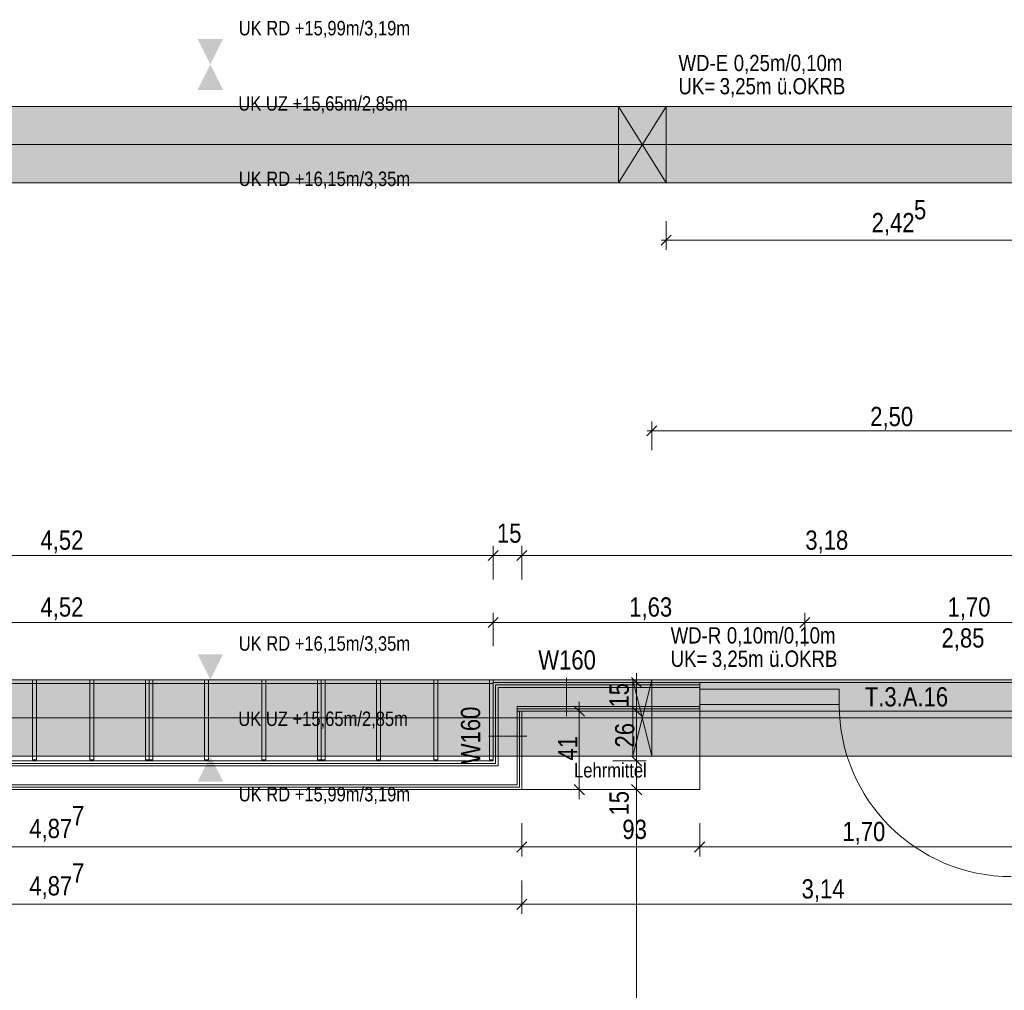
# Model space of a CAD drawing. Extents: x -620 to 300, y 62 to 1112.
# Tile 53 of 53: x -411 to -308, y 521 to 623. Entities that reach past the tile are written whole.
import ezdxf
from ezdxf.lldxf.tags import DXFTag

# ---------------------------------------------------------------- set-up
doc = ezdxf.new("R2010")
doc.units = 0
doc.layers.get('0').update_dxf_attribs({"lineweight": 13})
for name, color, linetype, lineweight, true_color in [('00 -Bauelemente -Dämmung innen', 7, 'Continuous', 9, 0xff7fe6), ('00 -Bauelemente -Gipskarton', 7, 'Continuous', 9, 0xff7fe6), ('00_Beschriftung UZ', 3, 'Continuous', 13, 0x00ff00), ('30 -34 Innenwände- 11 Durchbruch', 4, 'Continuous', 9, 0x00ffff), ('30 -34 Innenwände- 2 nichttragend', 7, 'Continuous', 18, 0xff7fe6), ('30 -34 Innenwände- 4 Türen_Fenster', 7, 'Continuous', 15, 0x9955ff), ('30 -35 Decken- 1 Konstruktion-Träger- Stahlbeton', 7, 'grob-A06GA1UR8I', 13, 0x33aa00), ('60- 61 allgemeine Ausstattung- 1 Möbel', 7, 'Continuous', 9, 0x00cccc), ('70 -72 Beschriftung- 1 Beschriftung allgemein', 7, 'Continuous', 9, 0xff6633), ('70 -76 Bemaßung- 2 Allgemein', 7, 'Continuous', 5, 0x6666cc), ('iwb_Schraffur_Unterzug', 7, 'Continuous', 5, 0xffffcc)]:
    doc.layers.add(name, color=color, linetype=linetype, lineweight=lineweight, true_color=true_color)
for name, color, linetype, lineweight in [('70 -71 Achsen- 1 Gebäudeachsen', 7, 'STRICHPUNKT2-A06GA1UQ8I', 18), ('70 -75 Raumstempel- 3 Wandstempel', 7, 'Continuous', 50), ('Keine', 7, 'Continuous', 9)]:
    doc.layers.add(name, color=color, linetype=linetype, lineweight=lineweight)
doc.styles.get("Standard").update_dxf_attribs({"font": 'ARIALN.TTF'})
tags = doc.linetypes.add('fein_strichliert-A06GA1US8I', pattern=[4, 1, -2, 1]).pattern_tags.tags
tags[8:9] = [DXFTag(74, 4), DXFTag(75, 0), DXFTag(340, '0'), DXFTag(46, 0.0), DXFTag(50, 0.0), DXFTag(44, 0.0), DXFTag(45, 0.0)]
tags[6:7] = [DXFTag(74, 4), DXFTag(75, 0), DXFTag(340, '0'), DXFTag(46, 0.0), DXFTag(50, 0.0), DXFTag(44, 0.0), DXFTag(45, 0.0)]
tags[4:5] = [DXFTag(74, 4), DXFTag(75, 0), DXFTag(340, '0'), DXFTag(46, 0.0), DXFTag(50, 0.0), DXFTag(44, 0.0), DXFTag(45, 0.0)]
tags = doc.linetypes.add('grob-A06GA1UR8I', pattern=[14, 3, -8, 3]).pattern_tags.tags
tags[8:9] = [DXFTag(74, 4), DXFTag(75, 0), DXFTag(340, '0'), DXFTag(46, 0.0), DXFTag(50, 0.0), DXFTag(44, 0.0), DXFTag(45, 0.0)]
tags[6:7] = [DXFTag(74, 4), DXFTag(75, 0), DXFTag(340, '0'), DXFTag(46, 0.0), DXFTag(50, 0.0), DXFTag(44, 0.0), DXFTag(45, 0.0)]
tags[4:5] = [DXFTag(74, 4), DXFTag(75, 0), DXFTag(340, '0'), DXFTag(46, 0.0), DXFTag(50, 0.0), DXFTag(44, 0.0), DXFTag(45, 0.0)]
tags = doc.linetypes.add('STRICHPUNKT2-A06GA1UQ8I', pattern=[12.7, 6.35, -3.175, 0, -3.175]).pattern_tags.tags
tags[10:11] = [DXFTag(74, 4), DXFTag(75, 0), DXFTag(340, '0'), DXFTag(46, 0.0), DXFTag(50, 0.0), DXFTag(44, 0.0), DXFTag(45, 0.0)]
tags[8:9] = [DXFTag(74, 4), DXFTag(75, 0), DXFTag(340, '0'), DXFTag(46, 0.0), DXFTag(50, 0.0), DXFTag(44, 0.0), DXFTag(45, 0.0)]
tags[6:7] = [DXFTag(74, 4), DXFTag(75, 0), DXFTag(340, '0'), DXFTag(46, 0.0), DXFTag(50, 0.0), DXFTag(44, 0.0), DXFTag(45, 0.0)]
tags[4:5] = [DXFTag(74, 4), DXFTag(75, 0), DXFTag(340, '0'), DXFTag(46, 0.0), DXFTag(50, 0.0), DXFTag(44, 0.0), DXFTag(45, 0.0)]

# ---------------------------------------------------------------- blocks, each defined once
blk = doc.blocks.new('Referenz-A06GA1UT8I')
at = {"layer": '00 -Bauelemente -Dämmung innen', "color": 0, "linetype": 'Continuous', "lineweight": -2, "ltscale": 0.13}
for p, q in [((-360.68, 552.65), (-360.68, 544.45)), ((-339.58, 552.65), (-360.68, 552.65)), ((-358.68, 550.65), (-358.68, 550.15)), ((-339.58, 550.65), (-358.68, 550.65)), ((-358.68, 550.15), (-358.68, 542.45)), ((-360.68, 544.45), (-457.22, 544.45)), ((-358.68, 542.45), (-457.22, 542.45))]:
    blk.add_line(p, q, dxfattribs=at)
at = {"layer": '00 -Bauelemente -Gipskarton', "color": 0, "linetype": 'Continuous', "lineweight": -2, "ltscale": 0.13}
for p, q in [((-361.18, 553.15), (-361.18, 544.95)), ((-339.58, 553.15), (-361.18, 553.15)), ((-339.58, 552.9), (-360.93, 552.9)), ((-360.93, 552.9), (-360.93, 544.7)), ((-360.68, 552.65), (-360.68, 544.45)), ((-339.58, 552.65), (-360.68, 552.65)), ((-339.58, 550.65), (-358.68, 550.65)), ((-358.68, 550.4), (-358.68, 550.65)), ((-339.58, 550.4), (-358.68, 550.4)), ((-358.68, 550.15), (-358.68, 550.4)), ((-358.68, 550.15), (-358.68, 542.45)), ((-358.18, 550.15), (-358.68, 550.15)), ((-358.43, 550.15), (-358.43, 542.2)), ((-358.18, 550.15), (-358.18, 541.95)), ((-339.58, 550.15), (-358.18, 550.15)), ((-361.18, 544.95), (-457.22, 544.95)), ((-360.93, 544.7), (-457.22, 544.7)), ((-360.68, 544.45), (-457.22, 544.45)), ((-358.68, 542.45), (-457.22, 542.45)), ((-358.43, 542.2), (-457.22, 542.2)), ((-358.18, 541.95), (-457.22, 541.95))]:
    blk.add_line(p, q, dxfattribs=at)
at = {"layer": '00_Beschriftung UZ', "color": 0, "lineweight": -2}
for points in [[(-392.11, 620.52), (-390.78, 617.85), (-389.44, 620.52)], [(-392.11, 615.18), (-390.78, 617.85), (-389.44, 615.18)], [(-392.11, 612.52), (-390.78, 609.85), (-389.44, 612.52)], [(-392.11, 607.18), (-390.78, 609.85), (-389.44, 607.18)], [(-392.11, 556.12), (-390.78, 553.45), (-389.44, 556.12)], [(-392.11, 550.78), (-390.78, 553.45), (-389.44, 550.78)], [(-392.11, 548.12), (-390.78, 545.45), (-389.44, 548.12)], [(-392.11, 542.78), (-390.78, 545.45), (-389.44, 542.78)]]:
    blk.add_solid(points, dxfattribs=at)
at = {"layer": '30 -34 Innenwände- 11 Durchbruch', "color": 0, "linetype": 'Continuous', "lineweight": -2, "ltscale": 0.13}
for p, q in [((-348.08, 613.45), (-343.08, 613.45)), ((-343.08, 613.45), (-348.08, 605.45)), ((-343.08, 605.45), (-348.08, 613.45)), ((-348.08, 605.45), (-348.08, 613.45)), ((-348.08, 613.45), (-343.08, 605.45)), ((-343.08, 613.45), (-348.08, 605.45)), ((-343.08, 605.45), (-343.08, 613.45)), ((-348.08, 605.45), (-343.08, 605.45)), ((-346.58, 553.45), (-344.58, 553.45)), ((-344.58, 553.45), (-346.58, 545.45)), ((-344.58, 545.45), (-346.58, 553.45)), ((-346.58, 545.45), (-346.58, 553.45)), ((-346.58, 553.45), (-344.58, 545.45)), ((-344.58, 553.45), (-346.58, 545.45)), ((-344.58, 545.45), (-344.58, 553.45)), ((-346.58, 545.45), (-344.58, 545.45))]:
    blk.add_line(p, q, dxfattribs=at)
at = {"layer": '30 -34 Innenwände- 11 Durchbruch', "color": 0, "lineweight": -2}
for points in [[(-348.08, 605.45), (-348.08, 613.45), (-345.58, 609.45)], [(-343.08, 605.45), (-345.58, 609.45), (-343.08, 613.45)], [(-346.58, 545.45), (-346.58, 553.45), (-345.58, 549.45)], [(-344.58, 545.45), (-345.58, 549.45), (-344.58, 553.45)]]:
    blk.add_solid(points, dxfattribs=at)
at = {"layer": '30 -34 Innenwände- 2 nichttragend', "color": 0, "linetype": 'Continuous', "lineweight": -2, "ltscale": 0.13}
for p, q in [((-361.18, 553.15), (-361.18, 544.95)), ((-339.58, 553.15), (-361.18, 553.15)), ((-339.58, 553.15), (-339.58, 550.4)), ((-339.58, 553.15), (-339.58, 552.9)), ((-339.58, 552.9), (-339.58, 552.65)), ((-339.58, 552.65), (-339.58, 550.65)), ((-339.58, 550.15), (-358.18, 550.15)), ((-358.18, 550.15), (-358.18, 541.95)), ((-339.58, 550.65), (-339.58, 550.4)), ((-339.58, 550.4), (-339.58, 550.15)), ((-339.58, 550.4), (-339.58, 550.15)), ((-361.18, 544.95), (-457.22, 544.95)), ((-358.18, 541.95), (-457.22, 541.95))]:
    blk.add_line(p, q, dxfattribs=at)
at = {"layer": '30 -34 Innenwände- 4 Türen_Fenster', "color": 0, "linetype": 'grob-A06GA1UR8I', "lineweight": -2, "ltscale": 0.13}
for p, q in [((-305.58, 553.15), (-339.58, 553.15)), ((-305.58, 550.15), (-339.58, 550.15))]:
    blk.add_line(p, q, dxfattribs=at)
at = {"layer": '30 -34 Innenwände- 4 Türen_Fenster', "color": 0, "linetype": 'Continuous', "lineweight": -2, "ltscale": 0.13}
for p, q in [((-339.58, 550.85), (-339.58, 552.45)), ((-339.58, 552.45), (-324.98, 552.45)), ((-324.98, 552.45), (-324.98, 550.85)), ((-324.98, 550.85), (-339.58, 550.85))]:
    blk.add_line(p, q, dxfattribs=at)
at = {"layer": '30 -34 Innenwände- 4 Türen_Fenster', "color": 0, "linetype": 'grob-A06GA1UR8I', "lineweight": -2, "ltscale": 0.13}
blk.add_ellipse((-306.98, 550.85), major_axis=(-18, 0), ratio=1, start_param=0, end_param=1.570796, dxfattribs=at)
at = {"layer": '30 -35 Decken- 1 Konstruktion-Träger- Stahlbeton', "color": 0, "lineweight": -2}
for p, q in [((35.42, 613.45), (-451.58, 613.45)), ((35.42, 605.45), (-451.58, 605.45)), ((-451.58, 553.45), (35.42, 553.45)), ((-451.58, 545.45), (35.42, 545.45))]:
    blk.add_line(p, q, dxfattribs=at)
at = {"layer": '60- 61 allgemeine Ausstattung- 1 Möbel', "color": 0, "linetype": 'fein_strichliert-A06GA1US8I', "lineweight": -2, "ltscale": 0.13}
for p, q in [((-451.18, 553.45), (-361.18, 553.45)), ((-409.38, 553.45), (-408.98, 553.45)), ((-409.38, 545.05), (-409.38, 553.45)), ((-408.98, 553.45), (-408.98, 545.05)), ((-403.38, 553.45), (-402.98, 553.45)), ((-403.38, 545.05), (-403.38, 553.45)), ((-402.98, 553.45), (-402.98, 545.05)), ((-397.58, 553.45), (-397.18, 553.45)), ((-397.58, 545.05), (-397.58, 553.45)), ((-397.18, 553.45), (-397.18, 545.05)), ((-397.18, 553.45), (-396.78, 553.45)), ((-397.18, 545.05), (-397.18, 553.45)), ((-396.78, 553.45), (-396.78, 545.05)), ((-391.38, 553.45), (-390.98, 553.45)), ((-391.38, 545.05), (-391.38, 553.45)), ((-390.98, 553.45), (-390.98, 545.05)), ((-385.38, 553.45), (-384.98, 553.45)), ((-385.38, 545.05), (-385.38, 553.45)), ((-384.98, 553.45), (-384.98, 545.05)), ((-379.58, 553.45), (-379.18, 553.45)), ((-379.58, 545.05), (-379.58, 553.45)), ((-379.18, 553.45), (-379.18, 545.05)), ((-379.18, 553.45), (-378.78, 553.45)), ((-379.18, 545.05), (-379.18, 553.45)), ((-378.78, 553.45), (-378.78, 545.05)), ((-373.38, 553.45), (-372.98, 553.45)), ((-373.38, 545.05), (-373.38, 553.45)), ((-372.98, 553.45), (-372.98, 545.05)), ((-367.38, 553.45), (-366.98, 553.45)), ((-367.38, 545.05), (-367.38, 553.45)), ((-366.98, 553.45), (-366.98, 545.05)), ((-361.58, 553.45), (-361.18, 553.45)), ((-361.58, 545.05), (-361.58, 553.45)), ((-361.18, 553.45), (-361.18, 545.05)), ((-361.18, 553.45), (-361.18, 553.05)), ((-361.18, 553.05), (-451.18, 553.05)), ((-408.98, 545.05), (-409.38, 545.05)), ((-402.98, 545.05), (-403.38, 545.05)), ((-397.18, 545.05), (-397.58, 545.05)), ((-396.78, 545.05), (-397.18, 545.05)), ((-390.98, 545.05), (-391.38, 545.05)), ((-384.98, 545.05), (-385.38, 545.05)), ((-379.18, 545.05), (-379.58, 545.05)), ((-378.78, 545.05), (-379.18, 545.05)), ((-372.98, 545.05), (-373.38, 545.05)), ((-366.98, 545.05), (-367.38, 545.05)), ((-361.18, 545.05), (-361.58, 545.05))]:
    blk.add_line(p, q, dxfattribs=at)
at = {"layer": '60- 61 allgemeine Ausstattung- 1 Möbel', "color": 0, "lineweight": -2}
for p, q in [((-358.18, 550.15), (-339.58, 550.15)), ((-358.18, 541.95), (-358.18, 550.15)), ((-339.58, 550.15), (-339.58, 541.95)), ((-339.58, 541.95), (-358.18, 541.95))]:
    blk.add_line(p, q, dxfattribs=at)
at = {"layer": '70 -71 Achsen- 1 Gebäudeachsen', "color": 0, "linetype": 'STRICHPUNKT2-A06GA1UQ8I', "lineweight": -2, "ltscale": 0.13}
for p, q in [((-538.63, 609.45), (76.31, 609.45)), ((-538.63, 549.45), (76.31, 549.45))]:
    blk.add_line(p, q, dxfattribs=at)
at = {"layer": '70 -75 Raumstempel- 3 Wandstempel', "color": 0, "linetype": 'Continuous', "lineweight": -2, "ltscale": 0.13}
for p, q in [((-353.53, 553.65), (-353.53, 549.65)), ((-361.68, 547.55), (-357.68, 547.55))]:
    blk.add_line(p, q, dxfattribs=at)
at = {"layer": '70 -76 Bemaßung- 2 Allgemein', "color": 0, "linetype": 'Continuous', "lineweight": -2, "ltscale": 0.13}
for p, q in [((-343.08, 601.45), (-343.08, 598.45)), ((-343.61, 598.92), (-342.55, 599.98)), ((-343.58, 599.45), (-342.02, 599.45)), ((-295.64, 599.45), (-342.02, 599.45)), ((-345.11, 578.96), (-344.05, 580.02)), ((-344.58, 577.49), (-344.58, 580.49)), ((-345.08, 579.49), (-343.52, 579.49)), ((-295.64, 579.49), (-343.52, 579.49)), ((-360.65, 566.98), (-361.71, 565.92)), ((-360.65, 566.98), (-361.71, 565.92)), ((-361.18, 563.95), (-361.18, 567.45)), ((-361.18, 563.95), (-361.18, 567.45)), ((-358.71, 565.92), (-357.65, 566.98)), ((-358.71, 565.92), (-357.65, 566.98)), ((-358.18, 563.95), (-358.18, 567.45)), ((-358.18, 563.95), (-358.18, 567.45)), ((-362.24, 566.45), (-450.52, 566.45)), ((-362.24, 566.45), (-363.3, 566.45)), ((-360.18, 566.45), (-362.24, 566.45)), ((-360.18, 566.45), (-362.24, 566.45)), ((-358.18, 566.45), (-361.18, 566.45)), ((-359.18, 566.45), (-357.12, 566.45)), ((-359.18, 566.45), (-357.12, 566.45)), ((-357.12, 566.45), (-356.06, 566.45)), ((-295.64, 566.45), (-357.12, 566.45)), ((-361.18, 556.95), (-361.18, 560.45)), ((-361.18, 556.95), (-361.18, 560.45)), ((-328.58, 556.95), (-328.58, 560.45)), ((-328.58, 556.95), (-328.58, 560.45)), ((-362.24, 559.45), (-450.52, 559.45)), ((-360.18, 559.45), (-362.24, 559.45)), ((-362.18, 559.45), (-360.12, 559.45)), ((-360.65, 559.98), (-361.71, 558.92)), ((-361.71, 558.92), (-360.65, 559.98)), ((-329.64, 559.45), (-360.12, 559.45)), ((-327.58, 559.45), (-329.64, 559.45)), ((-329.58, 559.45), (-327.52, 559.45)), ((-328.05, 559.98), (-329.11, 558.92)), ((-329.11, 558.92), (-328.05, 559.98)), ((-295.64, 559.45), (-327.52, 559.45)), ((-346.71, 553.68), (-345.65, 552.62)), ((-346.18, 554.15), (-346.18, 552.09)), ((-348.68, 553.15), (-345.18, 553.15)), ((-352.18, 551.15), (-352.18, 549.09)), ((-346.18, 551.21), (-346.18, 552.09)), ((-346.18, 549.15), (-346.18, 551.21)), ((-346.18, 551.15), (-346.18, 549.09)), ((-354.68, 550.15), (-351.18, 550.15)), ((-352.71, 550.68), (-351.65, 549.62)), ((-348.68, 550.15), (-345.18, 550.15)), ((-348.68, 550.15), (-345.18, 550.15)), ((-345.65, 549.62), (-346.71, 550.68)), ((-346.71, 550.68), (-345.65, 549.62)), ((-352.18, 549.09), (-352.18, 543.01)), ((-346.18, 546.01), (-346.18, 549.09)), ((-346.18, 546.01), (-346.18, 547.07)), ((-346.18, 543.95), (-346.18, 546.01)), ((-346.18, 543.95), (-346.18, 546.01)), ((-348.68, 544.95), (-345.18, 544.95)), ((-348.68, 544.95), (-345.18, 544.95)), ((-345.65, 544.42), (-346.71, 545.48)), ((-345.65, 544.42), (-346.71, 545.48)), ((-346.18, 541.95), (-346.18, 544.95)), ((-352.18, 540.95), (-352.18, 543.01)), ((-346.18, 542.95), (-346.18, 540.89)), ((-346.18, 542.95), (-346.18, 540.89)), ((-354.68, 541.95), (-351.18, 541.95)), ((-351.65, 541.42), (-352.71, 542.48)), ((-348.68, 541.95), (-345.18, 541.95)), ((-348.68, 541.95), (-345.18, 541.95)), ((-346.71, 542.48), (-345.65, 541.42)), ((-346.71, 542.48), (-345.65, 541.42)), ((-346.18, 540.89), (-346.18, 539.83)), ((-346.18, 389.51), (-346.18, 540.89)), ((-358.18, 538.45), (-358.18, 534.95)), ((-358.18, 538.45), (-358.18, 534.95)), ((-339.58, 538.45), (-339.58, 534.95)), ((-339.58, 538.45), (-339.58, 534.95)), ((-359.24, 535.95), (-454.66, 535.95)), ((-357.18, 535.95), (-359.24, 535.95)), ((-359.18, 535.95), (-357.12, 535.95)), ((-357.65, 536.48), (-358.71, 535.42)), ((-358.71, 535.42), (-357.65, 536.48)), ((-340.64, 535.95), (-357.12, 535.95)), ((-338.58, 535.95), (-340.64, 535.95)), ((-340.58, 535.95), (-338.52, 535.95)), ((-339.05, 536.48), (-340.11, 535.42)), ((-340.11, 535.42), (-339.05, 536.48)), ((-306.64, 535.95), (-338.52, 535.95)), ((-358.18, 532.45), (-358.18, 528.95)), ((-358.18, 532.45), (-358.18, 528.95)), ((-359.24, 529.95), (-454.66, 529.95)), ((-357.18, 529.95), (-359.24, 529.95)), ((-359.18, 529.95), (-357.12, 529.95)), ((-357.65, 530.48), (-358.71, 529.42)), ((-358.71, 529.42), (-357.65, 530.48)), ((-296.44, 529.95), (-357.12, 529.95))]:
    blk.add_line(p, q, dxfattribs=at)
at = {"layer": '00_Beschriftung UZ', "color": 0, "linetype": 'Continuous', "lineweight": -2, "ltscale": 0.13, "char_height": 1.5103, "attachment_point": 1}
for s, insert in [('{\\fArial Narrow;UK RD +15,99m/3,19m}', (-387.81, 622.4)), ('{\\fArial Narrow;UK UZ +15,65m/2,85m}', (-387.85, 614.52)), ('{\\fArial Narrow;UK RD +16,15m/3,35m}', (-387.81, 606.63)), ('{\\fArial Narrow;UK RD +16,15m/3,35m}', (-387.81, 558)), ('{\\fArial Narrow;UK UZ +15,65m/2,85m}', (-387.85, 550.12)), ('{\\fArial Narrow;UK RD +15,99m/3,19m}', (-387.81, 542.23))]:
    blk.add_mtext(s, dxfattribs=dict(at, insert=insert))
at = {"layer": '30 -34 Innenwände- 11 Durchbruch', "color": 0, "linetype": 'Continuous', "lineweight": -2, "ltscale": 0.13, "char_height": 1.7, "attachment_point": 1}
for s, insert in [('{\\fArial Narrow;WD-E}', (-341.8, 618.85)), ('{\\fArial Narrow;0,25m/0,10m}', (-336.02, 618.85)), ('{\\fArial Narrow;UK=}', (-341.8, 616.42)), ('{\\fArial Narrow;3,25m}', (-337.49, 616.42)), ('{\\fArial Narrow;ü.OKRB}', (-331.49, 616.42)), ('{\\fArial Narrow;WD-R}', (-342.62, 558.94)), ('{\\fArial Narrow;0,10m/0,10m}', (-336.74, 558.94)), ('{\\fArial Narrow;UK=}', (-342.62, 556.5)), ('{\\fArial Narrow;3,25m}', (-338.31, 556.5)), ('{\\fArial Narrow;ü.OKRB}', (-332.32, 556.5))]:
    blk.add_mtext(s, dxfattribs=dict(at, insert=insert))
at = {"layer": '70 -72 Beschriftung- 1 Beschriftung allgemein', "color": 0, "linetype": 'Continuous', "lineweight": -2, "ltscale": 0.13, "insert": (-352.72, 544.73), "char_height": 1.5103, "attachment_point": 1}
blk.add_mtext('{\\fArial Narrow;Lehrmittel}', dxfattribs=at)
at = {"layer": '70 -75 Raumstempel- 3 Wandstempel', "color": 0, "linetype": 'Continuous', "lineweight": -2, "ltscale": 0.13, "insert": (-356.47, 556.53), "char_height": 2.0138, "attachment_point": 1}
blk.add_mtext('{\\fArial Narrow;W160}', dxfattribs=at)
at = {"layer": '70 -75 Raumstempel- 3 Wandstempel', "color": 0, "linetype": 'Continuous', "lineweight": -2, "ltscale": 0.13, "insert": (-364.56, 544.61), "char_height": 2.0138, "attachment_point": 1, "rotation": 90}
blk.add_mtext('{\\fArial Narrow;W160}', dxfattribs=at)
at = {"layer": '70 -76 Bemaßung- 2 Allgemein', "color": 0, "linetype": 'Continuous', "lineweight": -2, "ltscale": 0.13, "char_height": 2.0138, "attachment_point": 1}
for s, insert in [('{\\fArial Narrow;5}', (-317.16, 603.65)), ('{\\fArial Narrow;2,42}', (-321.59, 602.3)), ('{\\fArial Narrow;2,50}', (-321.74, 582.01)), ('{\\fArial Narrow;15}', (-360.79, 569.8)), ('{\\fArial Narrow;4,52}', (-408.55, 569.07)), ('{\\fArial Narrow;3,18}', (-328.53, 569.07)), ('{\\fArial Narrow;4,52}', (-408.55, 562.07)), ('{\\fArial Narrow;1,63}', (-346.95, 562.07)), ('{\\fArial Narrow;1,70}', (-313.65, 562.07)), ('{\\fArial Narrow;2,85}', (-314.28, 558.83)), ('{\\fArial Narrow;7}', (-405.25, 540.23)), ('{\\fArial Narrow;4,87}', (-409.72, 538.89)), ('{\\fArial Narrow;93}', (-347.67, 538.8)), ('{\\fArial Narrow;1,70}', (-324.65, 538.57)), ('{\\fArial Narrow;7}', (-405.25, 534.23)), ('{\\fArial Narrow;4,87}', (-409.72, 532.89)), ('{\\fArial Narrow;3,14}', (-328.92, 532.57))]:
    blk.add_mtext(s, dxfattribs=dict(at, insert=insert))
at = {"layer": '70 -76 Bemaßung- 2 Allgemein', "color": 0, "linetype": 'Continuous', "lineweight": -2, "ltscale": 0.13, "char_height": 2.0138, "attachment_point": 1, "rotation": 90}
for s, insert in [('{\\fArial Narrow;15}', (-349.02, 550.54)), ('{\\fArial Narrow;26}', (-348.43, 546.36)), ('{\\fArial Narrow;41}', (-354.4, 545)), ('{\\fArial Narrow;15}', (-349.02, 539.24))]:
    blk.add_mtext(s, dxfattribs=dict(at, insert=insert))
at = {"layer": 'Keine', "color": 0, "linetype": 'Continuous', "lineweight": -2, "ltscale": 0.13, "insert": (-322.31, 552.67), "char_height": 2.0138, "attachment_point": 1}
blk.add_mtext('{\\fArial Narrow;T.3.A.16}', dxfattribs=at)
blk = doc.blocks.new('Referenz-A06GA1UV8I')
at = {"layer": 'iwb_Schraffur_Unterzug', "linetype": 'Continuous', "ltscale": 0.13}
for points in [[(-538.63, 613.45), (76.31, 613.45), (76.31, 607.3)], [(-538.63, 613.45), (76.31, 607.3), (-538.63, 609.79)], [(-538.63, 609.79), (76.31, 607.3), (76.31, 605.45)], [(-538.63, 609.79), (76.31, 605.45), (-538.63, 605.45)], [(-451.71, 553.45), (35.27, 553.45), (-451.71, 545.45), (35.27, 545.45)]]:
    blk.add_solid(points, dxfattribs=at)

msp = doc.modelspace()

# ---------------------------------------------------------------- block references
at = {"color": 8, "lineweight": 13, "ltscale": 0.13, "true_color": 0x808080}
msp.add_blockref('Referenz-A06GA1UT8I', (0, 0), dxfattribs=at)
at = {"color": 8, "lineweight": 25, "ltscale": 0.25, "true_color": 0x808080}
msp.add_blockref('Referenz-A06GA1UV8I', (0, 0), dxfattribs=at)

doc.saveas('drawing.dxf')
